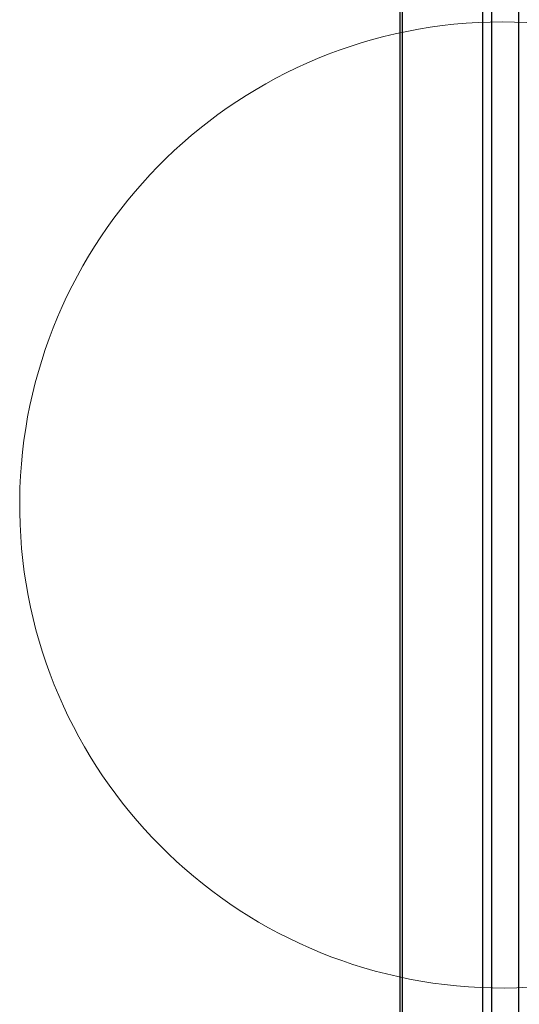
# Model space of a CAD drawing. Header units: millimetres. Extents: x 0 to 844, y -2 to 552.
# Tile 58 of 119: x 442 to 472, y 196 to 255. Entities that reach past the tile are written whole.
import ezdxf

# ---------------------------------------------------------------- set-up
doc = ezdxf.new("R2010")
doc.units = ezdxf.units.MM

msp = doc.modelspace()

# ---------------------------------------------------------------- linework, layer by layer
at = {"color": 7, "linetype": 'Continuous', "lineweight": 25}
for p, q in [((464.686, 306.386), (464.686, 186.449)), ((469.5, 306.386), (469.5, 176.499)), ((464.536, 306.236), (464.536, 186.432)), ((470.05, 306.068), (470.05, 174.582)), ((471.67, 303.263), (471.67, 184.105))]:
    msp.add_line(p, q, dxfattribs=at)
at = {"color": 7, "linetype": 'Continuous', "lineweight": 18}
msp.add_arc((470.692, 225.625), 28.957, 4.8796, 356.8355, dxfattribs=at)

doc.saveas('drawing.dxf')
